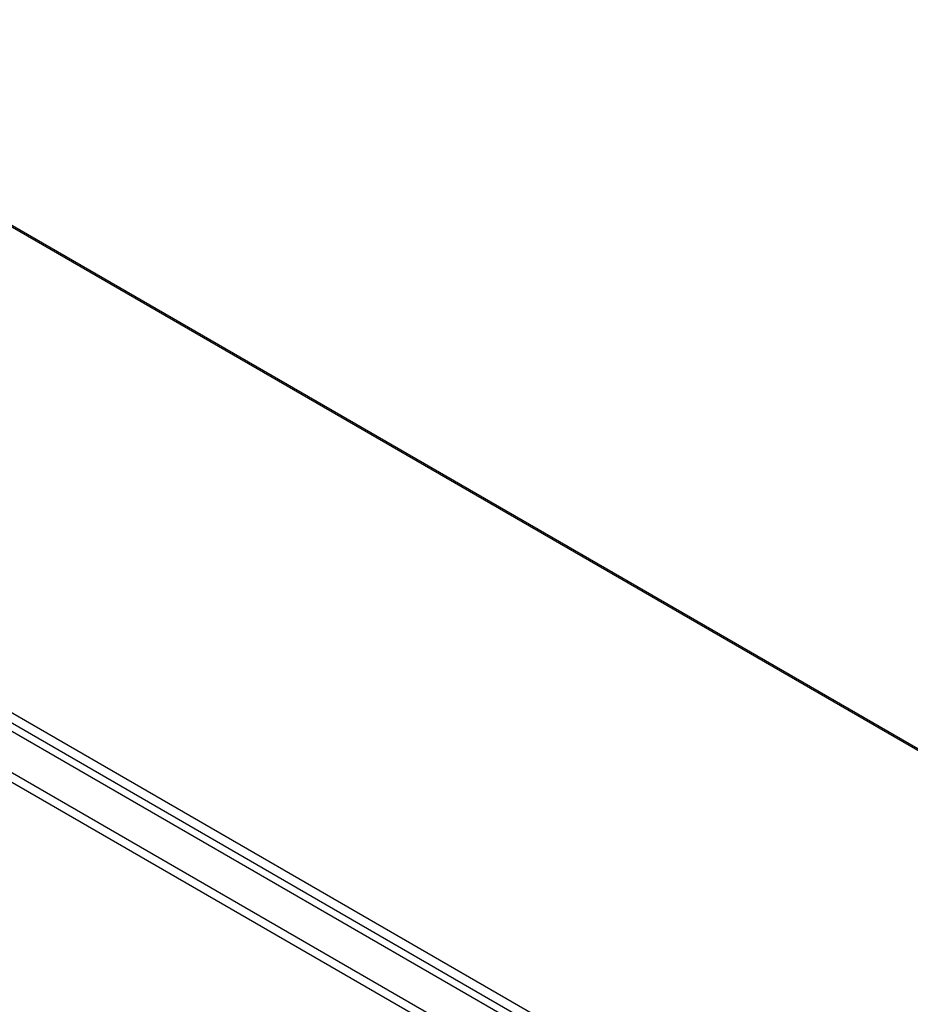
# Model space of a CAD drawing. Header units: inches. Extents: x 17 to 386, y 34 to 183.
# Tile 76 of 95: x 342 to 357, y 164 to 180. Entities that reach past the tile are written whole.
import ezdxf

# ---------------------------------------------------------------- set-up
doc = ezdxf.new("R2010")
doc.units = ezdxf.units.IN
doc.header["$MEASUREMENT"] = 0
doc.layers.add('Visible Edges(ANSI)', color=7, linetype='Continuous', lineweight=25)
doc.layers.add('Visible Tangent Edges(ANSI)', color=7, linetype='Continuous', lineweight=25)

msp = doc.modelspace()

# ---------------------------------------------------------------- linework, layer by layer
at = {"layer": 'Visible Edges(ANSI)'}
for p, q in [((335.904, 180.476), (384.801, 152.246)), ((327.91, 176.757), (378.542, 147.524))]:
    msp.add_line(p, q, dxfattribs=at)
at = {"layer": 'Visible Tangent Edges(ANSI)'}
for p, q in [((384.801, 152.212), (335.875, 180.459)), ((327.971, 176.857), (378.743, 147.544)), ((378.813, 147.666), (328.041, 176.979)), ((327.319, 176.416), (377.952, 147.183)), ((377.882, 147.062), (327.249, 176.295))]:
    msp.add_line(p, q, dxfattribs=at)

doc.saveas('drawing.dxf')
